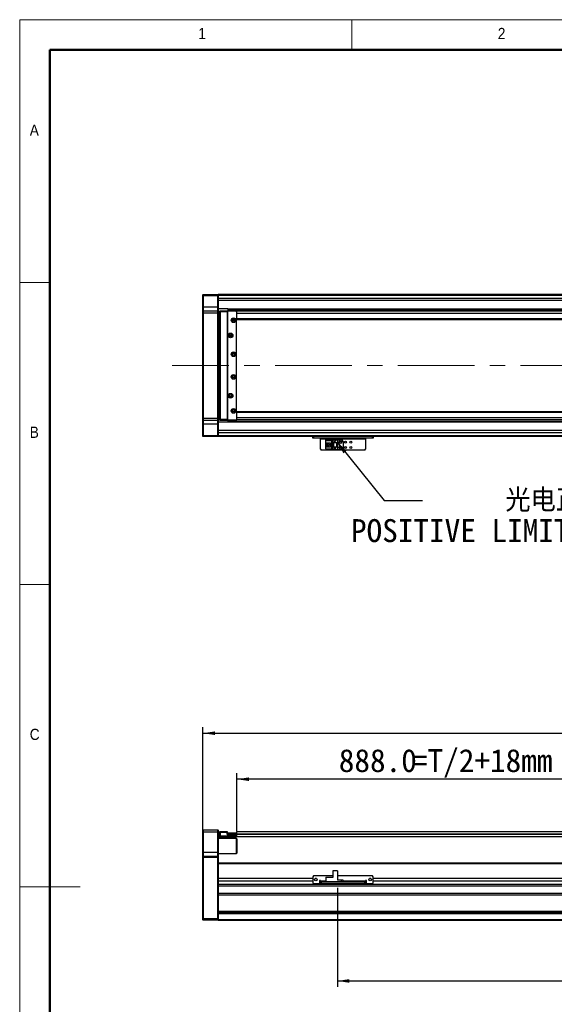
# Model space of a CAD drawing. Header units: millimetres. Extents: x 40 to 3320, y 40 to 2336.
# Tile 2 of 6: x 40 to 748, y 1032 to 2336. Entities that reach past the tile are written whole.
import ezdxf

# ---------------------------------------------------------------- set-up
doc = ezdxf.new("R2010")
doc.units = ezdxf.units.MM
doc.header["$LTSCALE"] = 8
doc.linetypes.add('CENTERX2', pattern=[20.32, 12.7, -2.54, 2.54, -2.54])
doc.layers.add('DIMNS', color=7, linetype='Continuous')
doc.styles.add('SLDTEXTSTYLE0', font='Gothic.ttf', dxfattribs={"width": 0.913})
doc.styles.add('SLDTEXTSTYLE7', font='txt')
doc.styles.add('SLDTEXTSTYLE8', font='txt', dxfattribs={"bigfont": 'bigfont'})
doc.dimstyles.new('SLDDIMSTYLE1', dxfattribs={"dimtxt": 30.4, "dimasz": 16, "dimexe": 0, "dimexo": 0.0625, "dimgap": 7.6, "dimtad": 2, "dimdec": 1, "dimrnd": 1e-09, "dimzin": 4, "dimdsep": 46, "dimtxsty": 'SLDTEXTSTYLE7', "dimsah": 1, "dimcen": 0.09, "dimadec": 0, "dimazin": 1, "dimtfac": 1, "dimtdec": 1, "dimtofl": 0, "dimtmove": 0, "dimatfit": 3, "dimfxl": 0, "dimfrac": 2, "dimtolj": 1, "dimtzin": 12, "dimarcsym": 0})
doc.dimstyles.new('SLDDIMSTYLE3', dxfattribs={"dimtxt": 0.18, "dimasz": 16, "dimexe": 0, "dimexo": 0.0625, "dimgap": 0, "dimtad": 0, "dimtih": 1, "dimtoh": 1, "dimdec": 0, "dimrnd": 1e-09, "dimzin": 0, "dimdsep": 46, "dimtxsty": 'Standard', "dimsah": 1, "dimcen": 0.09, "dimadec": 0, "dimazin": 0, "dimtfac": 16, "dimtdec": 0, "dimtofl": 0, "dimtmove": 0, "dimatfit": 3, "dimfxl": 0, "dimfrac": 2, "dimtolj": 1, "dimtzin": 0, "dimarcsym": 0})

# ---------------------------------------------------------------- blocks, each defined once
blk = doc.blocks.new('_D_7')
at = {"layer": 'DIMNS'}
for p, q in [((327.8, 1261.5), (327.8, 1338.4)), ((1215.8, 1330.4), (327.8, 1330.4)), ((1215.8, 1267.5), (1215.8, 1338.4))]:
    blk.add_line(p, q, dxfattribs=at)
for points in [[(327.8, 1330.4), (343.8, 1328), (343.8, 1332.8)], [(1215.8, 1330.4), (1199.8, 1332.8), (1199.8, 1328)]]:
    blk.add_solid(points, dxfattribs=at)
at = {"layer": 'DIMNS', "char_height": 30.4, "attachment_point": 1, "style": 'SLDTEXTSTYLE7'}
for s, insert in [('888.0', (462.7, 1370.3)), ('=T/2+18mm', (559.6, 1370.3))]:
    blk.add_mtext(s, dxfattribs=dict(at, insert=insert))
blk = doc.blocks.new('_D_10')
at = {"layer": 'DIMNS'}
for p, q in [((282.8, 1237), (282.8, 1399.3)), ((2398.8, 1237), (2398.8, 1399.3)), ((282.8, 1391.3), (2398.8, 1391.3))]:
    blk.add_line(p, q, dxfattribs=at)
for points in [[(282.8, 1391.3), (298.8, 1388.9), (298.8, 1393.7)], [(2398.8, 1391.3), (2382.8, 1393.7), (2382.8, 1388.9)]]:
    blk.add_solid(points, dxfattribs=at)
at = {"layer": 'DIMNS', "insert": (1276.4, 1431.2), "char_height": 30.4, "attachment_point": 1, "style": 'SLDTEXTSTYLE7'}
blk.add_mtext('2116.0', dxfattribs=at)
blk = doc.blocks.new('_D_11')
at = {"layer": 'DIMNS'}
for p, q in [((460.8, 1186.7), (460.8, 1055.3)), ((1330.8, 1193.7), (1330.8, 1055.3)), ((460.8, 1063.3), (1330.8, 1063.3))]:
    blk.add_line(p, q, dxfattribs=at)
for points in [[(460.8, 1063.3), (476.8, 1060.9), (476.8, 1065.7)], [(1330.8, 1063.3), (1314.8, 1065.7), (1314.8, 1060.9)]]:
    blk.add_solid(points, dxfattribs=at)
at = {"layer": 'DIMNS', "insert": (842.3, 1103.2), "char_height": 30.4, "attachment_point": 1, "style": 'SLDTEXTSTYLE7'}
blk.add_mtext('870.0', dxfattribs=at)
blk = doc.blocks.new('SW_NOTE_5')
at = {"layer": 'DIMNS', "color": 0, "char_height": 30.4, "attachment_point": 2}
for s, insert, style in [('     光电正限位', (125.6, 15.7), 'SLDTEXTSTYLE8'), ('POSITIVE LIMIT SWITCH', (122.4, -24.5), 'SLDTEXTSTYLE7')]:
    blk.add_mtext(s, dxfattribs=dict(at, insert=insert, style=style))

msp = doc.modelspace()

# ---------------------------------------------------------------- linework, layer by layer
at = {"color": 7, "linetype": 'Continuous', "lineweight": 18}
for p, q in [((3320, 2336), (40, 2336)), ((40, 2336), (40, 40)), ((480, 2296), (480, 2336)), ((80, 2296), (3280, 2296)), ((80, 2296), (80, 80)), ((80, 1988), (40, 1988)), ((40, 1588), (80, 1588)), ((40, 1188), (120, 1188))]:
    msp.add_line(p, q, dxfattribs=at)
at = {"color": 7, "linetype": 'Continuous', "lineweight": 50}
for p, q in [((3280, 2296), (80, 2296)), ((80, 2296), (80, 80))]:
    msp.add_line(p, q, dxfattribs=at)
at = {"color": 7, "linetype": 'Continuous', "lineweight": 25}
for p, q in [((282.7728939, 1971.726603), (283.0729437, 1972.0266006)), ((282.7728939, 1970.5266051), (282.7728939, 1971.726603)), ((282.7728939, 1970.5266051), (283.0729437, 1970.5266051)), ((282.7728939, 1955.5266045), (282.7728939, 1970.5266051)), ((283.0729437, 1972.0266006), (283.0729437, 1970.5266051)), ((283.0729437, 1972.0266006), (302.4729443, 1972.0266006)), ((302.4729443, 1970.5266051), (283.0729437, 1970.5266051)), ((283.0729437, 1970.5266051), (283.0729437, 1955.5266045)), ((302.4729443, 1970.5266051), (302.4729443, 1972.0266006)), ((302.4729443, 1972.0266006), (302.7729344, 1971.726603)), ((302.4729443, 1970.5266051), (302.7729344, 1970.5266051)), ((302.4729443, 1955.5266045), (302.4729443, 1970.5266051)), ((1251.272912, 1972.0266006), (302.7729344, 1972.0266006)), ((302.7729344, 1972.0266006), (302.7729344, 1971.726603)), ((302.7729344, 1971.726603), (302.7729344, 1970.5266051)), ((302.7729344, 1971.5266071), (1251.272912, 1971.5266071)), ((302.7729344, 1970.5266051), (302.7729344, 1955.5266045)), ((420.7729352, 1971.8266047), (1251.272912, 1971.8266047)), ((420.7729352, 1971.8266047), (420.7729352, 1971.6266013)), ((420.7729352, 1971.6266013), (1251.272912, 1971.6266013)), ((420.7729352, 1971.5266071), (420.7729352, 1971.6266013)), ((282.7728939, 1955.5266045), (283.0729437, 1955.5266045)), ((282.7728939, 1950.2266042), (282.7728939, 1955.5266045)), ((283.0729437, 1955.5266045), (283.0729437, 1950.5266018)), ((302.4729443, 1955.5266045), (283.0729437, 1955.5266045)), ((302.4729443, 1950.5266018), (302.4729443, 1955.5266045)), ((302.4729443, 1955.5266045), (302.7729344, 1955.5266045)), ((1215.772922, 1967.0266054), (302.7729344, 1967.0266054)), ((302.7729344, 1955.5266045), (302.7729344, 1950.2266042)), ((283.0729437, 1950.5266018), (282.7728939, 1950.2266042)), ((282.7728939, 1947.5266032), (282.7728939, 1950.2266042)), ((283.0729437, 1947.5266032), (282.7728939, 1947.5266032)), ((282.7728939, 1808.5266046), (282.7728939, 1947.5266032)), ((283.0729437, 1950.5266018), (283.0729437, 1947.5266032)), ((283.0729437, 1950.5266018), (302.4729443, 1950.5266018)), ((302.4729443, 1947.5266032), (283.0729437, 1947.5266032)), ((283.0729437, 1947.5266032), (283.0729437, 1808.5266046)), ((302.4729443, 1947.5266032), (302.4729443, 1950.5266018)), ((302.4729443, 1950.5266018), (302.7729344, 1950.2266042)), ((302.4729443, 1947.5266032), (302.7729344, 1947.5266032)), ((302.4729443, 1808.5266046), (302.4729443, 1947.5266032)), ((315.7729459, 1953.0266068), (302.7729344, 1953.0266068)), ((302.7729344, 1950.2266042), (302.7729344, 1947.5266032)), ((305.2729321, 1948.0266042), (302.7729344, 1948.0266042)), ((302.7729344, 1947.5266032), (302.7729344, 1808.5266046)), ((305.2729321, 1950.2266042), (305.5729222, 1950.5266018)), ((305.2729321, 1949.0266062), (305.2729321, 1950.2266042)), ((305.2729321, 1949.0266062), (305.5729222, 1949.0266062)), ((305.2729321, 1807.0266015), (305.2729321, 1949.0266062)), ((305.5729222, 1950.5266018), (305.5729222, 1949.0266062)), ((305.5729222, 1950.5266018), (314.7728992, 1950.5266018)), ((305.5729222, 1949.0266062), (305.5729222, 1807.0266015)), ((314.7728992, 1949.0266062), (305.5729222, 1949.0266062)), ((314.7728992, 1950.5266018), (314.7728992, 1949.0266062)), ((314.7728992, 1950.5266018), (326.9728971, 1950.5266018)), ((326.9728971, 1950.2266042), (314.7728992, 1950.2266042)), ((314.7728992, 1949.0266062), (314.7728992, 1807.0266015)), ((315.7729459, 1950.0266008), (315.2729225, 1949.5266072)), ((315.2729225, 1949.5266072), (315.2729225, 1806.5266005)), ((315.7729459, 1953.0266068), (1215.772922, 1953.0266068)), ((315.7729459, 1953.0266068), (315.7729459, 1952.596604)), ((1215.772922, 1952.596604), (315.7729459, 1952.596604)), ((315.7729459, 1952.596604), (315.7729459, 1952.0225145)), ((315.7729459, 1952.0225145), (1215.772922, 1952.0225145)), ((315.7729459, 1952.0225145), (315.7729459, 1950.5266018)), ((326.7729235, 1950.0266008), (315.7729459, 1950.0266008)), ((327.2729468, 1949.5266072), (326.7729235, 1950.0266008)), ((326.9728971, 1950.5266018), (326.9728971, 1950.2266042)), ((327.2729468, 1950.2266042), (326.9728971, 1950.5266018)), ((326.9728971, 1949.8266048), (326.9728971, 1950.2266042)), ((327.2729468, 1950.2266042), (326.9728971, 1950.2266042)), ((327.2729468, 1950.2266042), (327.2729468, 1950.0266008)), ((2353.2729697, 1950.0266008), (327.2729468, 1950.0266008)), ((327.2729468, 1950.0266008), (327.2729468, 1949.5266072)), ((327.2729468, 1949.3882797), (327.2729468, 1949.5266072)), ((327.2729468, 1949.3882797), (327.2729468, 1947.0266021)), ((2353.2729697, 1947.0266021), (327.2729468, 1947.0266021)), ((327.2729468, 1947.0266021), (327.2729468, 1940.0265991)), ((2353.2729697, 1940.0265991), (327.2729468, 1940.0265991)), ((327.2729468, 1940.0265991), (327.2729468, 1939.0266008)), ((327.2729468, 1939.0266008), (2353.2729697, 1939.0266008)), ((327.2729468, 1817.0266069), (327.2729468, 1939.0266008)), ((302.7729344, 1928.0266046), (305.2729321, 1928.0266046)), ((302.7729344, 1926.0266043), (305.2729321, 1926.0266043)), ((305.2729321, 1925.0266023), (302.7729344, 1925.0266023)), ((302.7729344, 1831.0266055), (305.2729321, 1831.0266055)), ((305.2729321, 1830.0266035), (302.7729344, 1830.0266035)), ((305.2729321, 1828.0266031), (302.7729344, 1828.0266031)), ((2353.2729697, 1817.0266069), (327.2729468, 1817.0266069)), ((327.2729468, 1817.0266069), (327.2729468, 1816.0266049)), ((2353.2729697, 1816.0266049), (327.2729468, 1816.0266049)), ((327.2729468, 1816.0266049), (327.2729468, 1809.0266056)), ((283.0729437, 1808.5266046), (282.7728939, 1808.5266046)), ((282.7728939, 1805.8266036), (282.7728939, 1808.5266046)), ((283.0729437, 1805.526606), (282.7728939, 1805.8266036)), ((282.7728939, 1800.5266033), (282.7728939, 1805.8266036)), ((283.0729437, 1800.5266033), (282.7728939, 1800.5266033)), ((282.7728939, 1785.5266027), (282.7728939, 1800.5266033)), ((283.0729437, 1808.5266046), (302.4729443, 1808.5266046)), ((283.0729437, 1808.5266046), (283.0729437, 1805.526606)), ((302.4729443, 1805.526606), (283.0729437, 1805.526606)), ((283.0729437, 1805.526606), (283.0729437, 1800.5266033)), ((302.4729443, 1800.5266033), (283.0729437, 1800.5266033)), ((283.0729437, 1800.5266033), (283.0729437, 1785.5266027)), ((302.4729443, 1808.5266046), (302.7729344, 1808.5266046)), ((302.4729443, 1805.526606), (302.4729443, 1808.5266046)), ((302.4729443, 1805.526606), (302.7729344, 1805.8266036)), ((302.4729443, 1800.5266033), (302.4729443, 1805.526606)), ((302.7729344, 1800.5266033), (302.4729443, 1800.5266033)), ((302.4729443, 1785.5266027), (302.4729443, 1800.5266033)), ((302.7729344, 1808.5266046), (302.7729344, 1805.8266036)), ((302.7729344, 1808.0266036), (305.2729321, 1808.0266036)), ((302.7729344, 1805.8266036), (302.7729344, 1800.5266033)), ((315.7729459, 1803.0266009), (302.7729344, 1803.0266009)), ((302.7729344, 1800.5266033), (302.7729344, 1785.5266027)), ((305.2729321, 1807.0266015), (305.5729222, 1807.0266015)), ((305.2729321, 1805.8266036), (305.2729321, 1807.0266015)), ((305.2729321, 1805.8266036), (305.5729222, 1805.526606)), ((305.5729222, 1807.0266015), (314.7728992, 1807.0266015)), ((305.5729222, 1807.0266015), (305.5729222, 1805.526606)), ((314.7728992, 1805.526606), (305.5729222, 1805.526606)), ((314.7728992, 1807.0266015), (314.7728992, 1805.526606)), ((314.7728992, 1805.8266036), (326.9728971, 1805.8266036)), ((326.9728971, 1805.526606), (314.7728992, 1805.526606)), ((315.2729225, 1806.5266005), (315.7729459, 1806.026607)), ((315.7729459, 1806.026607), (326.7729235, 1806.026607)), ((315.7729459, 1805.526606), (315.7729459, 1804.0306933)), ((1213.5223401, 1804.0306933), (315.7729459, 1804.0306933)), ((315.7729459, 1804.0306933), (315.7729459, 1803.4566037)), ((1214.2880511, 1803.4566037), (315.7729459, 1803.4566037)), ((315.7729459, 1803.4566037), (315.7729459, 1803.0266009)), ((1215.772922, 1803.0266009), (315.7729459, 1803.0266009)), ((326.7729235, 1806.026607), (327.2729468, 1806.5266005)), ((326.9728971, 1805.8266036), (326.9728971, 1806.2266029)), ((326.9728971, 1805.8266036), (327.2729468, 1805.8266036)), ((326.9728971, 1805.8266036), (326.9728971, 1805.526606)), ((326.9728971, 1805.526606), (327.2729468, 1805.8266036)), ((2353.2729697, 1809.0266056), (327.2729468, 1809.0266056)), ((327.2729468, 1809.0266056), (327.2729468, 1806.664928)), ((327.2729468, 1806.5266005), (327.2729468, 1806.664928)), ((327.2729468, 1806.5266005), (327.2729468, 1806.026607)), ((2353.2729697, 1806.026607), (327.2729468, 1806.026607)), ((327.2729468, 1806.026607), (327.2729468, 1805.8266036)), ((1215.772922, 1789.0266023), (302.7729344, 1789.0266023)), ((283.0729437, 1785.5266027), (282.7728939, 1785.5266027)), ((282.7728939, 1784.3266047), (282.7728939, 1785.5266027)), ((283.0729437, 1784.0266071), (282.7728939, 1784.3266047)), ((283.0729437, 1785.5266027), (302.4729443, 1785.5266027)), ((283.0729437, 1785.5266027), (283.0729437, 1784.0266071)), ((302.4729443, 1784.0266071), (283.0729437, 1784.0266071)), ((302.7729344, 1785.5266027), (302.4729443, 1785.5266027)), ((302.4729443, 1784.0266071), (302.4729443, 1785.5266027)), ((302.7729344, 1784.3266047), (302.4729443, 1784.0266071)), ((302.7729344, 1785.5266027), (302.7729344, 1784.3266047)), ((302.7729344, 1784.3266047), (302.7729344, 1784.0266071)), ((1330.7729316, 1784.0266071), (302.7729344, 1784.0266071)), ((428.272928, 1782.026603), (428.272928, 1784.0266071)), ((429.2729151, 1782.026603), (428.272928, 1782.026603)), ((429.2729151, 1784.0266071), (429.2729151, 1782.026603)), ((507.2729242, 1782.026603), (429.2729151, 1782.026603)), ((438.2729185, 1782.026603), (438.2729185, 1781.026601)), ((438.2729185, 1781.026601), (498.2729209, 1781.026601)), ((438.2729185, 1767.2266058), (438.2729185, 1781.026601)), ((445.5729079, 1778.9266027), (445.5729079, 1779.7266014)), ((445.5729079, 1779.7266014), (454.7729147, 1779.7266014)), ((453.8729143, 1778.9266027), (445.5729079, 1778.9266027)), ((445.5729079, 1778.9266027), (445.5729079, 1778.4266017)), ((453.3729208, 1778.4266017), (445.5729079, 1778.4266017)), ((445.5729079, 1775.8266024), (445.5729079, 1778.4266017)), ((445.5729079, 1775.8266024), (451.7729235, 1775.8266024)), ((445.5729079, 1770.2266045), (445.5729079, 1775.8266024)), ((446.872915, 1770.2266045), (446.872915, 1775.8266024)), ((447.3729086, 1775.4766039), (447.3729086, 1775.8266024)), ((451.7729235, 1775.4766039), (447.3729086, 1775.4766039)), ((447.3729086, 1770.5766029), (447.3729086, 1775.4766039)), ((448.3329308, 1773.8266058), (448.3329308, 1772.2266011)), ((450.1729262, 1773.8266058), (448.3329308, 1773.8266058)), ((450.1729262, 1773.8266058), (450.1729262, 1772.2266011)), ((451.7729235, 1775.8266024), (451.7729235, 1770.2266045)), ((453.3729208, 1778.4266017), (453.8729143, 1778.9266027)), ((453.3729208, 1767.6266051), (453.3729208, 1778.4266017)), ((453.8729143, 1767.1266041), (453.8729143, 1778.9266027)), ((454.7729147, 1779.7266014), (454.7729147, 1776.0266058)), ((454.7729147, 1779.7266014), (460.7729268, 1779.7266014)), ((454.7729147, 1776.0266058), (460.7729268, 1776.0266058)), ((454.7729147, 1776.0266058), (454.7729147, 1770.0266011)), ((455.2729082, 1776.0266058), (455.2729082, 1770.0266011)), ((455.5729282, 1776.0266058), (455.5729282, 1770.0266011)), ((457.1729255, 1778.2266058), (457.3729289, 1778.2266058)), ((457.7729356, 1777.0266004), (457.1729255, 1778.2266058)), ((457.3729289, 1778.6266051), (458.1729126, 1778.6266051)), ((457.3729289, 1778.2266058), (457.3729289, 1778.6266051)), ((458.372916, 1778.2266058), (457.7729356, 1777.0266004)), ((458.1729126, 1778.6266051), (458.1729126, 1778.2266058)), ((458.1729126, 1778.2266058), (458.372916, 1778.2266058)), ((459.9729133, 1770.0266011), (459.9729133, 1776.0266058)), ((460.2729333, 1770.0266011), (460.2729333, 1776.0266058)), ((460.7729268, 1779.7266014), (460.7729268, 1776.0266058)), ((460.7729268, 1779.7266014), (466.2729156, 1779.7266014)), ((460.7729268, 1776.0266058), (460.7729268, 1770.0266011)), ((468.2729197, 1777.7266048), (468.2729197, 1768.3266021)), ((498.2729209, 1781.026601), (498.2729209, 1782.026603)), ((498.2729209, 1781.026601), (498.2729209, 1767.2266058)), ((507.2729242, 1782.026603), (507.2729242, 1784.0266071)), ((508.2729113, 1782.026603), (507.2729242, 1782.026603)), ((508.2729113, 1784.0266071), (508.2729113, 1782.026603)), ((438.2729185, 1767.2266058), (439.2729354, 1766.2266038)), ((497.2729337, 1766.2266038), (439.2729354, 1766.2266038)), ((451.7729235, 1770.2266045), (445.5729079, 1770.2266045)), ((445.5729079, 1767.6266051), (445.5729079, 1770.2266045)), ((445.5729079, 1767.6266051), (453.3729208, 1767.6266051)), ((445.5729079, 1767.6266051), (445.5729079, 1767.1266041)), ((445.5729079, 1767.1266041), (453.8729143, 1767.1266041)), ((445.5729079, 1766.3266055), (445.5729079, 1767.1266041)), ((454.7729147, 1766.3266055), (445.5729079, 1766.3266055)), ((447.3729086, 1770.2266045), (447.3729086, 1770.5766029)), ((447.3729086, 1770.5766029), (451.7729235, 1770.5766029)), ((448.3329308, 1772.2266011), (450.1729262, 1772.2266011)), ((453.8729143, 1767.1266041), (453.3729208, 1767.6266051)), ((460.7729268, 1770.0266011), (454.7729147, 1770.0266011)), ((454.7729147, 1770.0266011), (454.7729147, 1766.3266055)), ((460.7729268, 1766.3266055), (454.7729147, 1766.3266055)), ((457.1729255, 1768.6266072), (457.3729289, 1768.6266072)), ((457.7729356, 1767.4266018), (457.1729255, 1768.6266072)), ((457.3729289, 1769.0266065), (458.1729126, 1769.0266065)), ((457.3729289, 1768.6266072), (457.3729289, 1769.0266065)), ((458.372916, 1768.6266072), (457.7729356, 1767.4266018)), ((458.1729126, 1769.0266065), (458.1729126, 1768.6266072)), ((458.1729126, 1768.6266072), (458.372916, 1768.6266072)), ((460.7729268, 1770.0266011), (460.7729268, 1766.3266055)), ((466.2729156, 1766.3266055), (460.7729268, 1766.3266055)), ((497.2729337, 1766.2266038), (498.2729209, 1767.2266058)), ((283.0729437, 1263.3370748), (282.7728939, 1263.0370772)), ((282.7728939, 1260.3370762), (282.7728939, 1263.0370772)), ((283.0729437, 1260.3370762), (282.7728939, 1260.3370762)), ((282.7728939, 1233.3370774), (282.7728939, 1260.3370762)), ((283.0729437, 1263.3370748), (283.0729437, 1260.3370762)), ((283.0729437, 1263.3370748), (302.4729443, 1263.3370748)), ((283.0729437, 1260.3370762), (283.0729437, 1233.3370774)), ((302.4729443, 1260.3370762), (283.0729437, 1260.3370762)), ((302.4729443, 1260.3370762), (302.4729443, 1263.3370748)), ((302.4729443, 1263.3370748), (302.7729344, 1263.0370772)), ((302.4729443, 1233.3370774), (302.4729443, 1260.3370762)), ((302.4729443, 1260.3370762), (302.7729344, 1260.3370762)), ((302.7729344, 1263.0370772), (302.7729344, 1260.3370762)), ((302.7729344, 1260.3370762), (302.7729344, 1233.3370774)), ((302.7729344, 1253.8370779), (305.5729222, 1253.8370779)), ((312.7729249, 1252.8370759), (302.7729344, 1252.8370759)), ((327.2729468, 1251.8370813), (302.7729344, 1251.8370813)), ((305.2729321, 1261.0370806), (305.5729222, 1261.3370782)), ((305.2729321, 1259.8370752), (305.2729321, 1261.0370806)), ((305.2729321, 1255.337081), (305.2729321, 1259.8370752)), ((305.2729321, 1259.8370752), (305.5729222, 1259.8370752)), ((305.5729222, 1255.337081), (305.2729321, 1255.337081)), ((305.2729321, 1254.1370756), (305.2729321, 1255.337081)), ((305.5729222, 1253.8370779), (305.2729321, 1254.1370756)), ((305.5729222, 1261.3370782), (305.5729222, 1259.8370752)), ((305.5729222, 1261.3370782), (314.7728992, 1261.3370782)), ((305.5729222, 1259.8370752), (305.5729222, 1255.337081)), ((314.7728992, 1259.8370752), (305.5729222, 1259.8370752)), ((305.5729222, 1255.337081), (305.5729222, 1253.8370779)), ((305.5729222, 1255.337081), (326.9728971, 1255.337081)), ((326.9728971, 1253.8370779), (305.5729222, 1253.8370779)), ((312.7729249, 1253.8370779), (312.7729249, 1252.8370759)), ((312.7729249, 1252.8370759), (312.7729249, 1251.8370813)), ((314.7728992, 1261.3370782), (314.7728992, 1259.8370752)), ((314.7728992, 1257.0370799), (314.7728992, 1259.8370752)), ((314.7728992, 1257.3370776), (326.9728971, 1257.3370776)), ((326.9728971, 1257.0370799), (314.7728992, 1257.0370799)), ((315.2729225, 1257.537081), (315.2729225, 1259.5370776)), ((315.2729225, 1259.5370776), (315.7729459, 1259.5370776)), ((315.2729225, 1257.3370776), (315.2729225, 1257.537081)), ((315.7729459, 1257.537081), (315.2729225, 1257.537081)), ((315.7729459, 1259.5370776), (315.7729459, 1257.537081)), ((315.7729459, 1259.5370776), (326.7729235, 1259.5370776)), ((315.7729459, 1257.537081), (326.7729235, 1257.537081)), ((326.7729235, 1257.537081), (326.7729235, 1259.5370776)), ((326.7729235, 1259.5370776), (327.2729468, 1259.5370776)), ((327.2729468, 1257.537081), (326.7729235, 1257.537081)), ((326.9728971, 1257.3370776), (327.2729468, 1257.3370776)), ((326.9728971, 1257.3370776), (326.9728971, 1257.0370799)), ((326.9728971, 1257.3370776), (327.2729468, 1257.0370799)), ((326.9728971, 1255.337081), (326.9728971, 1257.0370799)), ((326.9728971, 1257.0370799), (327.2729468, 1257.0370799)), ((326.9728971, 1253.8370779), (326.9728971, 1255.337081)), ((326.9728971, 1255.337081), (327.2729468, 1255.337081)), ((326.9728971, 1253.8370779), (327.2729468, 1254.1370756)), ((2353.2729697, 1260.6870747), (327.2729468, 1260.6870747)), ((327.2729468, 1260.6870747), (327.2729468, 1259.5370776)), ((327.2729468, 1259.5370776), (327.2729468, 1259.345389)), ((327.2729468, 1259.345389), (327.2729468, 1257.687076)), ((327.2729468, 1257.687076), (327.2729468, 1257.187075)), ((327.2729468, 1257.187075), (327.2729468, 1257.0370799)), ((327.2729468, 1257.0370799), (327.2729468, 1255.337081)), ((327.2729468, 1255.337081), (327.2729468, 1254.1370756)), ((1215.772922, 1254.1870764), (327.2729468, 1254.1870764)), ((327.7729106, 1251.3370803), (327.2729468, 1251.8370813)), ((327.2729468, 1231.837078), (327.2729468, 1251.8370813)), ((327.7729106, 1251.3370803), (327.7729106, 1232.3370791)), ((283.0729437, 1233.3370774), (282.7728939, 1233.3370774)), ((282.7728939, 1228.037077), (282.7728939, 1233.3370774)), ((283.0729437, 1228.3370784), (282.7728939, 1228.037077)), ((282.7728939, 1226.8370791), (282.7728939, 1228.037077)), ((283.0729437, 1226.8370791), (282.7728939, 1226.8370791)), ((282.7728939, 1145.9613415), (282.7728939, 1226.8370791)), ((283.0729437, 1233.3370774), (283.0729437, 1228.3370784)), ((302.4729443, 1233.3370774), (283.0729437, 1233.3370774)), ((283.0729437, 1228.3370784), (283.0729437, 1226.8370791)), ((283.0729437, 1228.3370784), (302.4729443, 1228.3370784)), ((302.4729443, 1226.8370791), (283.0729437, 1226.8370791)), ((283.0729437, 1226.8370791), (283.0729437, 1145.837077)), ((302.4729443, 1228.3370784), (302.4729443, 1233.3370774)), ((302.7729344, 1233.3370774), (302.4729443, 1233.3370774)), ((302.4729443, 1226.8370791), (302.4729443, 1228.3370784)), ((302.7729344, 1228.037077), (302.4729443, 1228.3370784)), ((302.4729443, 1145.837077), (302.4729443, 1226.8370791)), ((302.7729344, 1226.8370791), (302.4729443, 1226.8370791)), ((302.7729344, 1233.3370774), (302.7729344, 1228.037077)), ((302.7729344, 1231.837078), (327.2729468, 1231.837078)), ((302.7729344, 1228.037077), (302.7729344, 1226.8370791)), ((302.7729344, 1226.8370791), (302.7729344, 1219.0512224)), ((327.2729468, 1231.837078), (327.7729106, 1232.3370791)), ((1330.7729316, 1219.3370788), (302.7729344, 1219.3370788)), ((302.7729344, 1219.0512224), (302.7729344, 1218.3370768)), ((302.7729344, 1218.3370768), (302.7729344, 1198.8370782)), ((429.2729151, 1202.3370779), (428.272928, 1201.3370777)), ((428.272928, 1201.3370777), (428.272928, 1193.3370783)), ((454.7729147, 1202.3370779), (429.2729151, 1202.3370779)), ((445.5729079, 1200.8370786), (453.3729208, 1200.8370786)), ((445.5729079, 1200.8370786), (445.5729079, 1200.3370775)), ((445.5729079, 1200.3370775), (445.5729079, 1194.3370784)), ((454.7729147, 1200.3370775), (445.5729079, 1200.3370775)), ((453.8729143, 1200.3370775), (453.3729208, 1200.8370786)), ((454.7729147, 1209.2370792), (454.7729147, 1200.3370775)), ((460.7729268, 1209.2370792), (454.7729147, 1209.2370792)), ((460.7729268, 1209.2370792), (460.7729268, 1196.8370779)), ((507.2729242, 1202.3370779), (460.7729268, 1202.3370779)), ((508.2729113, 1201.3370777), (507.2729242, 1202.3370779)), ((508.2729113, 1193.3370783), (508.2729113, 1201.3370777)), ((302.7729344, 1198.8370782), (302.7729344, 1195.4370784)), ((428.272928, 1198.8370782), (302.7729344, 1198.8370782)), ((428.272928, 1195.4370784), (302.7729344, 1195.4370784)), ((302.7729344, 1195.4370784), (302.7729344, 1191.1020997)), ((2378.7729097, 1191.1020997), (302.7729344, 1191.1020997)), ((302.7729344, 1191.1020997), (302.7729344, 1189.7944296)), ((302.7729344, 1189.7944296), (302.7729344, 1152.6370785)), ((2378.7729097, 1188.644643), (302.7729344, 1188.644643)), ((428.272928, 1193.3370783), (429.2729151, 1192.3370781)), ((429.2729151, 1192.3370781), (437.2729313, 1192.3370781)), ((433.0729199, 1198.8370782), (431.4729226, 1198.8370782)), ((438.2729185, 1196.3370769), (437.2729313, 1196.3370769)), ((437.2729313, 1196.3370769), (437.2729313, 1192.3370781)), ((438.2729185, 1195.4370784), (437.2729313, 1195.4370784)), ((438.2729185, 1195.3370786), (438.2729185, 1196.3370769)), ((438.2729185, 1195.3370786), (438.2729185, 1194.3370784)), ((438.2729185, 1192.3370781), (438.2729185, 1194.3370784)), ((438.2729185, 1194.3370784), (439.2729354, 1194.3370784)), ((439.2729354, 1192.3370781), (438.2729185, 1192.3370781)), ((439.2729354, 1194.3370784), (439.2729354, 1192.3370781)), ((497.2729337, 1194.3370784), (439.2729354, 1194.3370784)), ((497.2729337, 1192.3370781), (439.2729354, 1192.3370781)), ((466.2729156, 1196.8370779), (460.7729268, 1196.8370779)), ((466.2729156, 1194.3370784), (466.2729156, 1196.8370779)), ((468.2729197, 1196.8370779), (466.2729156, 1196.8370779)), ((468.2729197, 1194.3370784), (468.2729197, 1196.8370779)), ((497.2729337, 1192.3370781), (497.2729337, 1194.3370784)), ((497.2729337, 1194.3370784), (498.2729209, 1194.3370784)), ((498.2729209, 1192.3370781), (497.2729337, 1192.3370781)), ((499.272908, 1196.3370769), (498.2729209, 1196.3370769)), ((498.2729209, 1196.3370769), (498.2729209, 1195.3370786)), ((499.272908, 1195.4370784), (498.2729209, 1195.4370784)), ((498.2729209, 1194.3370784), (498.2729209, 1195.3370786)), ((498.2729209, 1194.3370784), (498.2729209, 1192.3370781)), ((499.272908, 1192.3370781), (499.272908, 1196.3370769)), ((499.272908, 1192.3370781), (507.2729242, 1192.3370781)), ((505.0729168, 1198.8370782), (503.4729195, 1198.8370782)), ((507.2729242, 1192.3370781), (508.2729113, 1193.3370783)), ((2173.272903, 1198.8370782), (508.2729113, 1198.8370782)), ((2173.272903, 1195.4370784), (508.2729113, 1195.4370784)), ((2378.7729097, 1179.2328326), (302.7729344, 1179.2328326)), ((2378.7729097, 1176.7753766), (302.7729344, 1176.7753766)), ((2378.7729097, 1155.3370776), (302.7729344, 1155.3370776)), ((2378.7729097, 1153.3370773), (302.7729344, 1153.3370773)), ((302.7729344, 1152.6370785), (302.7729344, 1152.3370771)), ((2378.7729097, 1152.3370771), (302.7729344, 1152.3370771)), ((302.7729344, 1152.3370771), (302.7729344, 1144.3370777)), ((282.7728939, 1144.137078), (282.7728939, 1145.9613415)), ((282.7728939, 1145.9613415), (283.0729437, 1145.837077)), ((282.7728939, 1144.137078), (283.0729437, 1143.8370785)), ((283.0729437, 1145.837077), (283.0729437, 1143.8370785)), ((283.0729437, 1145.837077), (302.4729443, 1145.837077)), ((302.4729443, 1143.8370785), (283.0729437, 1143.8370785)), ((302.7729344, 1145.9613415), (302.4729443, 1145.837077)), ((302.4729443, 1143.8370785), (302.4729443, 1145.837077)), ((302.7729344, 1144.137078), (302.4729443, 1143.8370785)), ((2378.7729097, 1144.3370777), (302.7729344, 1144.3370777)), ((302.7729344, 1144.3370777), (302.7729344, 1143.3370775)), ((2378.7729097, 1143.3370775), (302.7729344, 1143.3370775))]:
    msp.add_line(p, q, dxfattribs=at)
at = {"color": 8, "linetype": 'Continuous', "lineweight": 25}
for p, q in [((1251.272912, 1971.0266061), (302.7729344, 1971.0266061)), ((1215.772922, 1964.0266068), (302.7729344, 1964.0266068)), ((1215.772922, 1792.0266009), (302.7729344, 1792.0266009)), ((1330.7729316, 1785.0266017), (302.7729344, 1785.0266017)), ((1216.1229205, 1257.687076), (327.2729468, 1257.687076)), ((1215.772922, 1257.187075), (327.2729468, 1257.187075)), ((1330.7729316, 1218.3370768), (302.7729344, 1218.3370768)), ((445.5729079, 1195.3370786), (438.2729185, 1195.3370786)), ((498.2729209, 1195.3370786), (468.2729197, 1195.3370786))]:
    msp.add_line(p, q, dxfattribs=at)
at = {"color": 7, "linetype": 'Continuous', "lineweight": 25}
for centre, radius in [((323.272922, 1938.026604), 3.15), ((323.272922, 1938.026604), 1.7), ((323.272922, 1938.026604), 1.6), ((323.272922, 1938.026604), 1.25), ((319.272922, 1918.026604), 3.15), ((319.272922, 1918.026604), 1.7), ((319.272922, 1918.026604), 1.6), ((319.272922, 1918.026604), 1.25), ((323.272922, 1893.026604), 3.15), ((323.272922, 1893.026604), 1.7), ((323.272922, 1893.026604), 1.6), ((323.272922, 1893.026604), 1.25), ((323.272922, 1863.026604), 3.15), ((323.272922, 1863.026604), 1.7), ((323.272922, 1863.026604), 1.6), ((323.272922, 1863.026604), 1.25), ((319.272922, 1838.026604), 3.15), ((319.272922, 1838.026604), 1.7), ((319.272922, 1838.026604), 1.6), ((319.272922, 1838.026604), 1.25), ((323.272922, 1818.026604), 3.15), ((323.272922, 1818.026604), 1.7), ((323.272922, 1818.026604), 1.6), ((323.272922, 1818.026604), 1.25), ((464.772922, 1776.526604), 1.75), ((464.772922, 1776.526604), 1.25), ((471.772922, 1776.526604), 1.25), ((478.772922, 1776.526604), 1.25), ((464.772922, 1769.526604), 1.75), ((464.772922, 1769.526604), 1.25), ((471.772922, 1769.526604), 1.25), ((478.772922, 1769.526604), 1.25), ((432.272922, 1197.3370777), 1.7), ((504.272922, 1197.3370777), 1.7)]:
    msp.add_circle(centre, radius, dxfattribs=at)
for centre, start, end in [((466.272922, 1777.726604), 0, 90), ((466.272922, 1768.326604), 270, 0)]:
    msp.add_arc(centre, 2, start, end, dxfattribs=at)
at = {"layer": 'DIMNS', "linetype": 'CENTERX2', "lineweight": 18}
msp.add_line((2430.5274836, 1878.026604), (241.9821144, 1878.026604), dxfattribs=at)

# ---------------------------------------------------------------- block references
at = {"layer": 'DIMNS'}
msp.add_blockref('SW_NOTE_5', (573.5672372, 1699.2316728), dxfattribs=at)

# ---------------------------------------------------------------- texts
at = {"color": 7, "linetype": 'Continuous', "lineweight": 0, "char_height": 14.8166667, "attachment_point": 1, "style": 'SLDTEXTSTYLE0'}
for s, insert in [('1', (276.6666667, 2325.1704848)), ('2', (673.3333333, 2325.1704848)), ('A', (53.3333333, 2197.1704528)), ('B', (53.3333333, 1797.1704528)), ('C', (53.3333333, 1397.1704528))]:
    msp.add_mtext(s, dxfattribs=dict(at, insert=insert))

# ---------------------------------------------------------------- dimensions: what is measured, and where the dimension line sits
at = {"layer": 'DIMNS'}
dim = msp.add_linear_dim(base=(2398.772922, 1391.3370777), p1=(282.772922, 1226.8370777), p2=(2398.772922, 1226.8370777), dimstyle='SLDDIMSTYLE1', dxfattribs=at)
dim.commit()
dim.dimension.update_dxf_attribs({"geometry": '_D_10', "text_midpoint": (1335.8411319, 1391.3370777), "dimtype": 160})
dim = msp.add_linear_dim(base=(327.772922, 1330.3903985), p1=(1215.772922, 1257.3370777), p2=(327.772922, 1251.3370777), text='<>=T/2+18mm', dimstyle='SLDDIMSTYLE1', dxfattribs=at)
dim.commit()
dim.dimension.update_dxf_attribs({"geometry": '_D_7', "text_midpoint": (625.6812084, 1330.3903985), "dimtype": 160})
dim = msp.add_linear_dim(base=(1330.772922, 1063.3370777), p1=(460.772922, 1196.8370777), p2=(1330.772922, 1203.8370777), angle=0, dimstyle='SLDDIMSTYLE1', dxfattribs=at)
dim.commit()
dim.dimension.update_dxf_attribs({"geometry": '_D_11', "text_midpoint": (890.7366497, 1063.3370777), "dimtype": 160})

# ---------------------------------------------------------------- leaders
msp.add_leader([(460.772922, 1776.026604), (522.7672372, 1699.2316728), (573.5672372, 1699.2316728)], dimstyle='SLDDIMSTYLE3', dxfattribs=at)

doc.saveas('drawing.dxf')
